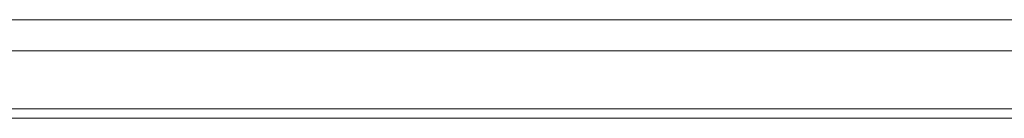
# Model space of a CAD drawing. Header units: millimetres. Extents: x 3925 to 5043, y -86 to 778.
# Tile 51 of 256: x 4270.483 to 4278.396, y -1.736 to -0.949. Entities that reach past the tile are written whole.
import ezdxf

# ---------------------------------------------------------------- set-up
doc = ezdxf.new("R2010")
doc.units = ezdxf.units.MM
doc.header["$LTSCALE"] = 46.255
for name, color, linetype in [('H30K-IO-LABEDXF_CONTINUOUS_LINE', 7, 'CONTINUOUS'), ('H30K-REAR-CODXF_CONTINUOUS_LINE', 7, 'CONTINUOUS'), ('LABEL-IO-H30DXF_CONTINUOUS_LINE', 7, 'CONTINUOUS')]:
    doc.layers.add(name, color=color, linetype=linetype)

msp = doc.modelspace()

# ---------------------------------------------------------------- linework, layer by layer
at = {"layer": 'H30K-IO-LABEDXF_CONTINUOUS_LINE', "color": 7, "linetype": 'Continuous', "lineweight": 0}
msp.add_line((4370.3388, -1.7364), (4263.4288, -1.7364), dxfattribs=at)
at = {"layer": 'H30K-REAR-CODXF_CONTINUOUS_LINE', "color": 7, "linetype": 'Continuous', "lineweight": 0}
for p, q in [((4263.4288, -0.9491), (4370.3388, -0.9491)), ((4263.4288, -1.1972), (4370.3388, -1.1972)), ((4370.3388, -1.6614), (4263.4288, -1.6614))]:
    msp.add_line(p, q, dxfattribs=at)
at = {"layer": 'LABEL-IO-H30DXF_CONTINUOUS_LINE', "color": 7, "linetype": 'Continuous', "lineweight": 0}
msp.add_line((4370.3388, -1.7364), (4263.4288, -1.7364), dxfattribs=at)

doc.saveas('drawing.dxf')
